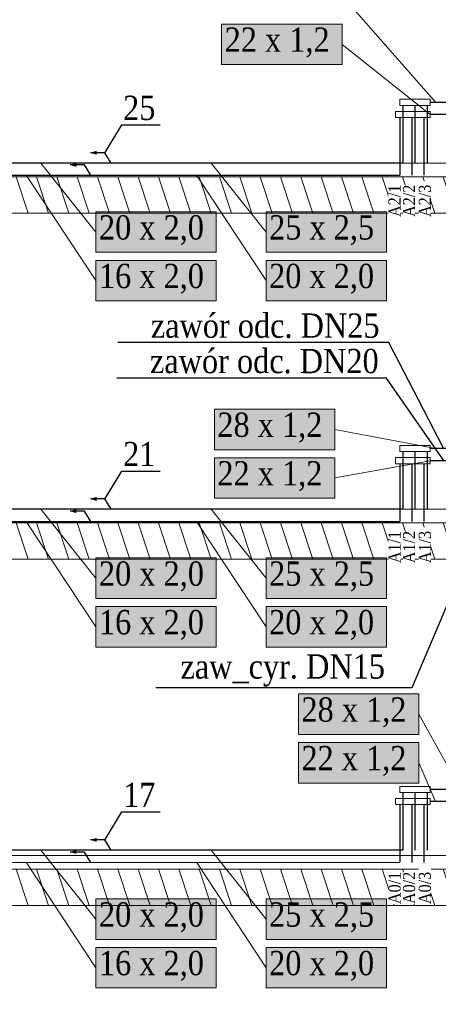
# Model space of a CAD drawing. Header units: millimetres. Extents: x -102560 to 77680, y 7163 to 33028.
# Tile 64 of 80: x -4253 to -810, y 14917 to 23023. Entities that reach past the tile are written whole.
import ezdxf
from ezdxf import colors
from ezdxf.entities.mleader import LeaderData, LeaderLine
from ezdxf.enums import TextEntityAlignment as Align
from ezdxf.math import Vec2, Vec3

# ---------------------------------------------------------------- set-up
doc = ezdxf.new("R2010")
doc.units = ezdxf.units.MM
for name, color, linetype, lineweight, true_color in [('IS_Belka cwu', 7, 'Continuous', 0, 0x000000), ('IS_Belka zwu', 7, 'Continuous', 0, 0x000000), ('IS_Działka cyrkulacyjna (Rozwinięcie)', 7, 'Continuous', 0, 0x000000), ('IS_Działka wody ciepłej', 1, 'Continuous', 30, 0xff0000), ('IS_Działka wody zimnej_etykieta', 7, 'Continuous', 0, 0x000000), ('IS_Konstrukcja (Rozwinięcie)', 7, 'Continuous', 9, 0x000000)]:
    doc.layers.add(name, color=color, linetype=linetype, lineweight=lineweight, true_color=true_color)
for name, color, linetype, lineweight in [('IS_Działka wody zimnej', 5, 'Continuous', 30), ('RR_IWK_ciepla woda', 10, 'C.W.U.', 40), ('RR_IWK_opisy', 7, 'Continuous', 0)]:
    doc.layers.add(name, color=color, linetype=linetype, lineweight=lineweight)
doc.styles.add('Garamond_____', font='GARA.TTF')
doc.styles.add('RR', font='GARA.TTF', dxfattribs={"height": 200})
doc.styles.get("Standard").update_dxf_attribs({"font": 'arial.ttf'})
doc.linetypes.add('C.W.U.', pattern='A,16.8,-4.8,["C.W.U.",Standard,S=2.4,R=0,X=-2.4,Y=-1.2],-10.2', length=31.8)

msp = doc.modelspace()

# ---------------------------------------------------------------- hatches: boundary and pattern name
at = {"layer": 'IS_Działka wody ciepłej', "extrusion": (0, 0, -1)}
for points in [[(3838.1, 21827.6), (3787.1, 21844.6), (3787.1, 21810.6)], [(3838.1, 18977.6), (3787.1, 18994.6), (3787.1, 18960.6)], [(3838.1, 16171), (3787.1, 16188), (3787.1, 16154)]]:
    msp.add_hatch(color=256, dxfattribs=at).paths.add_polyline_path(points)
at = {"layer": 'IS_Działka wody zimnej', "extrusion": (0, 0, -1)}
for points in [[(3671.4, 21927.6), (3620.4, 21944.6), (3620.4, 21910.6)], [(3671.4, 19077.6), (3620.4, 19094.6), (3620.4, 19060.6)], [(3671.4, 16271), (3620.4, 16288), (3620.4, 16254)]]:
    msp.add_hatch(color=256, dxfattribs=at).paths.add_polyline_path(points)
at = {"layer": 'IS_Działka wody zimnej_etykieta', "lineweight": 50, "true_color": 0xffffff, "transparency": 33554687}
for points in [[(-2591.8, 22653.4), (-1601.5, 22653.4), (-1601.5, 22987.2), (-2591.8, 22987.2)], [(-3626.1, 21108.2), (-2635.9, 21108.2), (-2635.9, 21441.9), (-3626.1, 21441.9)], [(-2226.3, 21108.1), (-1236, 21108.1), (-1236, 21441.9), (-2226.3, 21441.9)], [(-3626.1, 20708.2), (-2635.9, 20708.2), (-2635.9, 21041.9), (-3626.1, 21041.9)], [(-2226.3, 20708.1), (-1236, 20708.1), (-1236, 21041.9), (-2226.3, 21041.9)], [(-2651.8, 19483.4), (-1661.5, 19483.4), (-1661.5, 19817.2), (-2651.8, 19817.2)], [(-2651.8, 19083.4), (-1661.5, 19083.4), (-1661.5, 19417.2), (-2651.8, 19417.2)], [(-3626.1, 18258.2), (-2635.9, 18258.2), (-2635.9, 18591.9), (-3626.1, 18591.9)], [(-2226.3, 18258.1), (-1236, 18258.1), (-1236, 18591.9), (-2226.3, 18591.9)], [(-3626.1, 17858.2), (-2635.9, 17858.2), (-2635.9, 18191.9), (-3626.1, 18191.9)], [(-2226.3, 17858.1), (-1236, 17858.1), (-1236, 18191.9), (-2226.3, 18191.9)], [(-1960.4, 17138.8), (-970.1, 17138.8), (-970.1, 17472.5), (-1960.4, 17472.5)], [(-1960.4, 16738.8), (-970.1, 16738.8), (-970.1, 17072.5), (-1960.4, 17072.5)], [(-3626.1, 15451.6), (-2635.9, 15451.6), (-2635.9, 15785.3), (-3626.1, 15785.3)], [(-2226.3, 15451.6), (-1236, 15451.6), (-1236, 15785.3), (-2226.3, 15785.3)], [(-3626.1, 15051.6), (-2635.9, 15051.6), (-2635.9, 15385.3), (-3626.1, 15385.3)], [(-2226.3, 15051.6), (-1236, 15051.6), (-1236, 15385.3), (-2226.3, 15385.3)]]:
    msp.add_hatch(color=7, dxfattribs=at).paths.add_polyline_path(points)
at = {"layer": 'IS_Konstrukcja (Rozwinięcie)', "true_color": 0xc0c0c0, "transparency": 33554687, "extrusion": (0, 0, -1)}
h = msp.add_hatch(dxfattribs=at)
h.set_pattern_fill('ANSI31', color=9, scale=50.000001, angle=206.62016, style=0)
h.set_pattern_definition([(251.62016, (137390, 21580.6), (150.65169, -50.05629), [])])
h.paths.add_polyline_path([(-2610, 21730.6), (-2610, 21430.6), (60060, 21430.6), (60060, 21730.6)])
h = msp.add_hatch(dxfattribs=at)
h.set_pattern_fill('ANSI31', color=9, scale=50.000001, angle=206.62016, style=0)
h.set_pattern_definition([(251.62016, (137390, 18730.6), (150.65169, -50.05629), [])])
h.paths.add_polyline_path([(-2610, 18880.6), (-2610, 18580.6), (60060, 18580.6), (60060, 18880.6)])
h = msp.add_hatch(dxfattribs=at)
h.set_pattern_fill('ANSI31', color=9, scale=50.000001, angle=206.62016, style=0)
h.set_pattern_definition([(251.62016, (137390, 15880.6), (150.65169, -50.05629), [])])
h.paths.add_polyline_path([(-2610, 16030.6), (-2610, 15730.6), (60060, 15730.6), (60060, 16030.6)])

# ---------------------------------------------------------------- linework, layer by layer
at = {"layer": 'IS_Belka cwu', "color": 18, "lineweight": 5, "true_color": 0x000000, "transparency": 33554687}
for points in [[(-1162.2, 22267.6), (-875.2, 22267.6), (-875.2, 22217.6), (-1162.2, 22217.6)], [(-1162.2, 19417.6), (-875.2, 19417.6), (-875.2, 19367.6), (-1162.2, 19367.6)], [(-1162.2, 16611), (-875.2, 16611), (-875.2, 16561), (-1162.2, 16561)]]:
    msp.add_lwpolyline(points, close=True, dxfattribs=at)
at = {"layer": 'IS_Belka zwu', "color": 18, "lineweight": 5, "true_color": 0x000000, "transparency": 33554687}
for points in [[(-1125.2, 22367.6), (-875.2, 22367.6), (-875.2, 22317.6), (-1125.2, 22317.6)], [(-1125.2, 19517.6), (-875.2, 19517.6), (-875.2, 19467.6), (-1125.2, 19467.6)], [(-1125.2, 16711), (-875.2, 16711), (-875.2, 16661), (-1125.2, 16661)]]:
    msp.add_lwpolyline(points, close=True, dxfattribs=at)
at = {"layer": 'IS_Działka wody ciepłej'}
for p, q in [((-1127.2, 22217.6), (-1127.2, 21742.8)), ((-1027.2, 22217.6), (-1027.2, 21742.6)), ((-927.2, 22217.6), (-927.2, 21742.6)), ((-279.1, 22242.6), (-877.2, 22242.6)), ((-12467.8, 21742.6), (-1127.2, 21742.8)), ((-279.1, 19392.6), (-877.2, 19392.6)), ((-1127.2, 19367.6), (-1127.2, 18892.8)), ((-1027.2, 19367.6), (-1027.2, 18892.6)), ((-927.2, 19367.6), (-927.2, 18892.6)), ((-12467.8, 18892.6), (-1127.2, 18892.8)), ((-1127.2, 16561), (-1127.2, 16086.2)), ((-1027.2, 16561), (-1027.2, 16086)), ((-927.2, 16561), (-927.2, 16086)), ((-277.1, 16586), (-875.2, 16586)), ((-10849.5, 16086), (-1127.2, 16086.2))]:
    msp.add_line(p, q, dxfattribs=at)
for points in [[(-3668.1, 21742.6), (-3719.1, 21827.6), (-3838.1, 21827.6)], [(-3668.1, 18892.6), (-3719.1, 18977.6), (-3838.1, 18977.6)], [(-3668.1, 16086), (-3719.1, 16171), (-3838.1, 16171)]]:
    msp.add_lwpolyline(points, dxfattribs=at)
at = {"layer": 'IS_Działka wody zimnej'}
for p, q in [((-1102.2, 22317.6), (-1102.2, 21842.6)), ((-1002.2, 22317.6), (-1002.2, 21842.6)), ((-902.2, 22317.6), (-902.2, 21842.6)), ((-379.1, 22342.6), (-877.2, 22342.6)), ((-1102.2, 19467.6), (-1102.2, 18992.6)), ((-1002.2, 19467.6), (-1002.2, 18992.6)), ((-902.2, 19467.6), (-902.2, 18992.6)), ((-379.1, 19492.6), (-877.2, 19492.6)), ((-1102.2, 16661), (-1102.2, 16186)), ((-1002.2, 16661), (-1002.2, 16186)), ((-902.2, 16661), (-902.2, 16186)), ((-377.1, 16686), (-875.2, 16686))]:
    msp.add_line(p, q, dxfattribs=at)
at = {"layer": 'IS_Działka wody zimnej', "ltscale": 20}
for p, q in [((-1102.2, 21842.6), (-12617.8, 21842.6)), ((-1102.2, 18992.6), (-12617.8, 18992.6)), ((-1102.2, 16186), (-10698.6, 16186))]:
    msp.add_line(p, q, dxfattribs=at)
at = {"layer": 'IS_Działka wody zimnej'}
for points in [[(-3501.4, 21842.6), (-3552.4, 21927.6), (-3671.4, 21927.6)], [(-3501.4, 18992.6), (-3552.4, 19077.6), (-3671.4, 19077.6)], [(-3501.4, 16186), (-3552.4, 16271), (-3671.4, 16271)]]:
    msp.add_lwpolyline(points, dxfattribs=at)
at = {"layer": 'IS_Działka wody zimnej_etykieta'}
for p, q in [((-829.9, 22342.6), (-1601.5, 23220.3)), ((-875.2, 22242.6), (-1601.5, 22820.3)), ((-3626.1, 21275), (-4078.1, 21842.7)), ((-2226.3, 21275), (-2678.3, 21842.7)), ((-3626.1, 20875), (-4199.7, 21742.7)), ((-2226.3, 20875), (-2799.9, 21742.7)), ((-829.9, 19492.6), (-1661.5, 19650.3)), ((-875.2, 19392.6), (-1661.5, 19250.3)), ((-3626.1, 18425), (-4078.1, 18992.7)), ((-2226.3, 18425), (-2678.3, 18992.7)), ((-3626.1, 18025), (-4199.7, 18892.7)), ((-2226.3, 18025), (-2799.9, 18892.7)), ((-626.1, 16686), (-970.1, 17305.7)), ((-833.8, 16586), (-970.1, 16905.7)), ((-3626.1, 15618.5), (-4078.1, 16186.2)), ((-2226.3, 15618.5), (-2678.3, 16186.2)), ((-3626.1, 15218.5), (-4199.7, 16086.2)), ((-2226.3, 15218.5), (-2799.9, 16086.2))]:
    msp.add_line(p, q, dxfattribs=at)
for points in [[(-2591.8, 22653.4), (-1601.5, 22653.4), (-1601.5, 22987.2), (-2591.8, 22987.2)], [(-3626.1, 21108.2), (-2635.9, 21108.2), (-2635.9, 21441.9), (-3626.1, 21441.9)], [(-2226.3, 21108.1), (-1236, 21108.1), (-1236, 21441.9), (-2226.3, 21441.9)], [(-3626.1, 20708.2), (-2635.9, 20708.2), (-2635.9, 21041.9), (-3626.1, 21041.9)], [(-2226.3, 20708.1), (-1236, 20708.1), (-1236, 21041.9), (-2226.3, 21041.9)], [(-2651.8, 19483.4), (-1661.5, 19483.4), (-1661.5, 19817.2), (-2651.8, 19817.2)], [(-2651.8, 19083.4), (-1661.5, 19083.4), (-1661.5, 19417.2), (-2651.8, 19417.2)], [(-3626.1, 18258.2), (-2635.9, 18258.2), (-2635.9, 18591.9), (-3626.1, 18591.9)], [(-2226.3, 18258.1), (-1236, 18258.1), (-1236, 18591.9), (-2226.3, 18591.9)], [(-3626.1, 17858.2), (-2635.9, 17858.2), (-2635.9, 18191.9), (-3626.1, 18191.9)], [(-2226.3, 17858.1), (-1236, 17858.1), (-1236, 18191.9), (-2226.3, 18191.9)], [(-1960.4, 17138.8), (-970.1, 17138.8), (-970.1, 17472.5), (-1960.4, 17472.5)], [(-1960.4, 16738.8), (-970.1, 16738.8), (-970.1, 17072.5), (-1960.4, 17072.5)], [(-3626.1, 15451.6), (-2635.9, 15451.6), (-2635.9, 15785.3), (-3626.1, 15785.3)], [(-2226.3, 15451.6), (-1236, 15451.6), (-1236, 15785.3), (-2226.3, 15785.3)], [(-3626.1, 15051.6), (-2635.9, 15051.6), (-2635.9, 15385.3), (-3626.1, 15385.3)], [(-2226.3, 15051.6), (-1236, 15051.6), (-1236, 15385.3), (-2226.3, 15385.3)]]:
    msp.add_lwpolyline(points, close=True, dxfattribs=at)
at = {"layer": 'IS_Konstrukcja (Rozwinięcie)'}
for p, q in [((-60060, 21842.6), (4501.1, 21842.6)), ((-60060, 21730.6), (4501.1, 21730.6)), ((-60060, 21430.6), (4501.1, 21430.6)), ((-60060, 18992.6), (4501.1, 18992.6)), ((-60060, 18880.6), (4501.1, 18880.6)), ((-60060, 18580.6), (4501.1, 18580.6)), ((-60060, 16142.6), (71971.1, 16142.6)), ((-60060, 16030.6), (4501.1, 16030.6)), ((-60060, 15730.6), (4501.1, 15730.6))]:
    msp.add_line(p, q, dxfattribs=at)

# ---------------------------------------------------------------- texts
at = {"layer": 'IS_Działka wody zimnej_etykieta', "color": 5, "transparency": 33554687, "style": 'Garamond_____'}
for s, p in [('20 x 2,0', (-3601.1, 21413.4)), ('25 x 2,5', (-2201.3, 21413.4)), ('28 x 1,2', (-2626.8, 19788.7)), ('20 x 2,0', (-3601.1, 18563.4)), ('25 x 2,5', (-2201.3, 18563.4)), ('28 x 1,2', (-1935.4, 17444)), ('20 x 2,0', (-3601.1, 15756.8)), ('25 x 2,5', (-2201.3, 15756.8))]:
    msp.add_text(s, height=200, dxfattribs=at).set_placement(p, align=Align.TOP_LEFT)
at = {"layer": 'RR_IWK_ciepla woda', "linetype": 'Continuous', "ltscale": 20, "style": 'Garamond_____'}
for s, p in [('22 x 1,2', (-2566.8, 22958.7)), ('16 x 2,0', (-3601.1, 21013.4)), ('20 x 2,0', (-2201.3, 21013.4)), ('22 x 1,2', (-2626.8, 19388.7)), ('16 x 2,0', (-3601.1, 18163.4)), ('20 x 2,0', (-2201.3, 18163.4)), ('22 x 1,2', (-1935.4, 17044)), ('16 x 2,0', (-3601.1, 15356.8)), ('20 x 2,0', (-2201.3, 15356.8))]:
    msp.add_text(s, height=200, dxfattribs=at).set_placement(p, align=Align.TOP_LEFT)
at = {"layer": 'RR_IWK_opisy', "insert": (-102160.7, 30202.1), "char_height": 200, "width": 12404.745, "attachment_point": 1, "style": 'RR'}
msp.add_mtext('\\pi-500,l500,xqjt0,2;UWAGI:\\P1.^IBudynek zasilany będzie z projektowanego przyłącza wodociągowego - wg odrębnego opracowania;\\P2.^IGłówny zestaw wodomierzowy  zlokalizowany będzie w studni wodomierzowej;\\P3.^IIndywidualne zestawy wodomierzowe dla poszczególnych mieszkań instalowane będą w\\~szachtach instalacyjnych na korytarzach ogólnych;\\P4.^IInstalację rozdzielczą wody zimnej, ciepłej i cyrkulacji należy prowadzić pod stropem parteru oraz w\\~szachtach; \\P5.^IDoprowadzenie wody do poszczególnych mieszkań z szafek rodzielaczy prowadzić w\\~warstwach posadzkowych;\\P6.^IInstalację rozdzielczą prowadzoną pod stropem i w szachtach wykonać z rur stalowych zaciskowych;\\P7.^IInstalację prowwadzoną w posadzce wykonać z rur tworzywowych PERT;\\P8.^IPodejścia pod pojedyncze przybory wykonywać rurą %%c16x2,0;\\P9.^ICiepła woda przygotowywana będzie centralnie w zasobniku ciepłej wody zasilanym z\\~pompy ciepła;\\P10.^INależy wykonać instalację cyrkulacji;\\P11.^ICałość instalacji wodociągowej należy izolować termicznie;\\P12.^IWszystkie roboty należy wykonać zgodnie z Polskimi Normami, Warunkami Technicznymi Wykonania i Odbioru Robót oraz zgodnie ze sztuką budowlaną;\\P13.^IRysunki rozpatrywać łącznie z informacjami zawartymi w części opisowej oraz z\\~dokumentacją branżową;\\P14.^IUwagi i opisy zamieszczane w części rys. projektu stanowią integralną część niniejszego opracowania;\\P15.^IWszystkie wymiary, otwory i rzędne należy sprawdzić na budowie, a wszelkie odstępstwa należy korygować przy udziale projektanta i użytkownika, prace montażowe wykonywać zgodnie z obowiązującymi przepisami BHP, zarządzeniami oraz normami PN;\\P16.^IWszelkie wątpliwości i niejasności należy wyjaśnić z projektantem.', dxfattribs=at)

# ---------------------------------------------------------------- leaders
at = {"layer": 'RR_IWK_opisy', "ltscale": 40}
ml = msp.add_multileader_mtext('Standard', dxfattribs=at)
ml.set_content('\\fGaramond|b0|i0;25')
ml.set_leader_properties()
ml.build(insert=Vec2(0, 0))
ml.multileader.update_dxf_attribs({"text_left_attachment_type": 6, "text_right_attachment_type": 6})
ctx = ml.context
ctx.base_point, ctx.char_height, ctx.plane_origin = Vec3(-3404.4, 22157.6), 200, Vec3(-32808.4, 5656.6)
ctx.left_attachment, ctx.right_attachment = 6, 6
notes = []
notes.append((ctx, [(0, (1, 1, 0), (-3412.4, 22157.6), (1, 0), 8, [(0, [(-3552.4, 21927.6)], 0, [])])]))
ctx.mtext.insert = Vec3(-3402.4, 22397.6)
ml = msp.add_multileader_mtext('Standard', dxfattribs=at)
ml.set_content('\\fGaramond|b0|i0;21')
ml.set_leader_properties()
ml.build(insert=Vec2(0, 0))
ml.multileader.update_dxf_attribs({"text_left_attachment_type": 6, "text_right_attachment_type": 6})
ctx = ml.context
ctx.base_point, ctx.char_height, ctx.plane_origin = Vec3(-3404.4, 19307.6), 200, Vec3(-32808.4, 2806.6)
ctx.left_attachment, ctx.right_attachment = 6, 6
notes.append((ctx, [(0, (1, 1, 0), (-3412.4, 19307.6), (1, 0), 8, [(0, [(-3552.4, 19077.6)], 0, [])])]))
ctx.mtext.insert = Vec3(-3402.4, 19547.6)
ml = msp.add_multileader_mtext('Standard', dxfattribs=at)
ml.set_content('\\fGaramond|b0|i0;17')
ml.set_leader_properties()
ml.build(insert=Vec2(0, 0))
ml.multileader.update_dxf_attribs({"text_left_attachment_type": 6, "text_right_attachment_type": 6})
ctx = ml.context
ctx.base_point, ctx.char_height, ctx.plane_origin = Vec3(-3404.4, 16501), 200, Vec3(-32808.4, 0)
ctx.left_attachment, ctx.right_attachment = 6, 6
notes.append((ctx, [(0, (1, 1, 0), (-3412.4, 16501), (1, 0), 8, [(0, [(-3552.4, 16271)], 0, [])])]))
ctx.mtext.insert = Vec3(-3402.4, 16741)
for ctx, leaders in notes:
    for number, flags, end, landing, length, lines in leaders:
        leader = LeaderData()
        leader.index, (leader.has_last_leader_line, leader.has_dogleg_vector, leader.attachment_direction) = number, flags
        leader.last_leader_point, leader.dogleg_vector, leader.dogleg_length = Vec3(end), Vec3(landing), length
        for number, points, colour, breaks in lines:
            line = LeaderLine()
            line.index, line.vertices, line.color, line.breaks = number, Vec3.list(points), colors.encode_raw_color(colour), breaks
            leader.lines.append(line)
        ctx.leaders.append(leader)

# ---------------------------------------------------------------- next in the draw order: texts
at = {"char_height": 100, "width": 260.581, "attachment_point": 1, "rotation": 90, "style": 'Garamond_____', "bg_fill": 3, "box_fill_scale": 1, "bg_fill_color": 256, "bg_fill_true_color": 13158600, "bg_fill_transparency": 0}
for s, insert in [('A2/2', (-1099.8, 21399)), ('A1/2', (-1099.8, 18549)), ('A0/2', (-1099.8, 15742.5))]:
    msp.add_mtext(s, dxfattribs=dict(at, insert=insert))

# ---------------------------------------------------------------- next in the draw order: leaders
at = {"layer": 'IS_Działka cyrkulacyjna (Rozwinięcie)'}
ml = msp.add_multileader_mtext('Standard', dxfattribs=at)
ml.set_content('\\C0;zawór odc. DN25', color=2, style='Garamond_____')
ml.set_leader_properties()
ml.build(insert=Vec2(0, 0))
ml.multileader.update_dxf_attribs({"text_left_attachment_type": 6, "text_right_attachment_type": 6})
ctx = ml.context
ctx.base_point, ctx.char_height, ctx.plane_origin = Vec3(-3397.5, 20364.9), 200, Vec3(-136723.1, 157348.4)
ctx.left_attachment, ctx.right_attachment, ctx.text_align_type = 6, 6, 2
notes = []
notes.append((ctx, [(0, (1, 1, 0), (-1216.6, 20364.9), (-1, 0), 74, [(0, [(-764.2, 19492.6)], 0, [])])]))
ctx.mtext.insert, ctx.mtext.width, ctx.mtext.alignment = Vec3(-1292.6, 20604.9), 2872.254, 3
ctx.mtext.has_bg_fill, ctx.mtext.bg_color, ctx.mtext.bg_scale_factor, ctx.mtext.bg_transparency, ctx.mtext.use_window_bg_color = 1, -1027028792, 1, 0, 1
for ctx, leaders in notes:
    for number, flags, end, landing, length, lines in leaders:
        leader = LeaderData()
        leader.index, (leader.has_last_leader_line, leader.has_dogleg_vector, leader.attachment_direction) = number, flags
        leader.last_leader_point, leader.dogleg_vector, leader.dogleg_length = Vec3(end), Vec3(landing), length
        for number, points, colour, breaks in lines:
            line = LeaderLine()
            line.index, line.vertices, line.color, line.breaks = number, Vec3.list(points), colors.encode_raw_color(colour), breaks
            leader.lines.append(line)
        ctx.leaders.append(leader)

# ---------------------------------------------------------------- next in the draw order: texts
at = {"char_height": 100, "attachment_point": 1, "rotation": 90, "style": 'Garamond_____', "bg_fill": 3, "box_fill_scale": 1, "bg_fill_color": 256, "bg_fill_true_color": 13158600, "bg_fill_transparency": 0}
for s, insert, width in [('A2/1', (-1219.8, 21399), 260.581), ('A2/3', (-970.2, 21399), 294.381), ('A1/1', (-1219.8, 18549), 260.581), ('A1/3', (-970.2, 18549), 294.381), ('A0/1', (-1219.8, 15742.5), 260.581), ('A0/3', (-970.2, 15742.5), 294.381)]:
    msp.add_mtext(s, dxfattribs=dict(at, insert=insert, width=width))

# ---------------------------------------------------------------- next in the draw order: leaders
at = {"layer": 'IS_Działka cyrkulacyjna (Rozwinięcie)'}
ml = msp.add_multileader_mtext('Standard', dxfattribs=at)
ml.set_content('\\C0;zawór odc. DN20', color=2, style='Garamond_____')
ml.set_leader_properties()
ml.build(insert=Vec2(0, 0))
ml.multileader.update_dxf_attribs({"text_left_attachment_type": 6, "text_right_attachment_type": 6})
ctx = ml.context
ctx.base_point, ctx.char_height, ctx.plane_origin = Vec3(-3410.6, 20073.2), 200, Vec3(-136721.1, 157247.2)
ctx.left_attachment, ctx.right_attachment, ctx.text_align_type = 6, 6, 2
notes = []
notes.append((ctx, [(0, (1, 1, 0), (-1235.7, 20073.2), (-1, 0), 62, [(0, [(-764.2, 19392.6)], 0, [])])]))
ctx.mtext.insert, ctx.mtext.width, ctx.mtext.alignment = Vec3(-1299.7, 20313.2), 2872.254, 3
ctx.mtext.has_bg_fill, ctx.mtext.bg_color, ctx.mtext.bg_scale_factor, ctx.mtext.bg_transparency, ctx.mtext.use_window_bg_color = 1, -1027028792, 1, 0, 1
for ctx, leaders in notes:
    for number, flags, end, landing, length, lines in leaders:
        leader = LeaderData()
        leader.index, (leader.has_last_leader_line, leader.has_dogleg_vector, leader.attachment_direction) = number, flags
        leader.last_leader_point, leader.dogleg_vector, leader.dogleg_length = Vec3(end), Vec3(landing), length
        for number, points, colour, breaks in lines:
            line = LeaderLine()
            line.index, line.vertices, line.color, line.breaks = number, Vec3.list(points), colors.encode_raw_color(colour), breaks
            leader.lines.append(line)
        ctx.leaders.append(leader)

# ---------------------------------------------------------------- next in the draw order: leaders
ml = msp.add_multileader_mtext('Standard', dxfattribs=at)
ml.set_content('\\C0;zaw_cyr. DN15', color=2, style='Garamond_____')
ml.set_leader_properties()
ml.build(insert=Vec2(0, 0))
ml.multileader.update_dxf_attribs({"text_left_attachment_type": 6, "text_right_attachment_type": 6})
ctx = ml.context
ctx.base_point, ctx.char_height, ctx.plane_origin = Vec3(-3092.2, 17523.4), 200, Vec3(-140804.1, 152900.7)
ctx.left_attachment, ctx.right_attachment, ctx.text_align_type = 6, 6, 2
notes = []
notes.append((ctx, [(0, (1, 1, 0), (-1028, 17523.4), (-1, 0), 218, [(1, [(-479.1, 18205.5), (-479.1, 18818.9)], 0, [])])]))
ctx.mtext.insert, ctx.mtext.width, ctx.mtext.alignment = Vec3(-1248, 17798.6), 1899.066, 3
ctx.mtext.has_bg_fill, ctx.mtext.bg_color, ctx.mtext.bg_scale_factor, ctx.mtext.bg_transparency, ctx.mtext.use_window_bg_color = 1, -1027028792, 1, 0, 1
for ctx, leaders in notes:
    for number, flags, end, landing, length, lines in leaders:
        leader = LeaderData()
        leader.index, (leader.has_last_leader_line, leader.has_dogleg_vector, leader.attachment_direction) = number, flags
        leader.last_leader_point, leader.dogleg_vector, leader.dogleg_length = Vec3(end), Vec3(landing), length
        for number, points, colour, breaks in lines:
            line = LeaderLine()
            line.index, line.vertices, line.color, line.breaks = number, Vec3.list(points), colors.encode_raw_color(colour), breaks
            leader.lines.append(line)
        ctx.leaders.append(leader)

doc.saveas('drawing.dxf')
